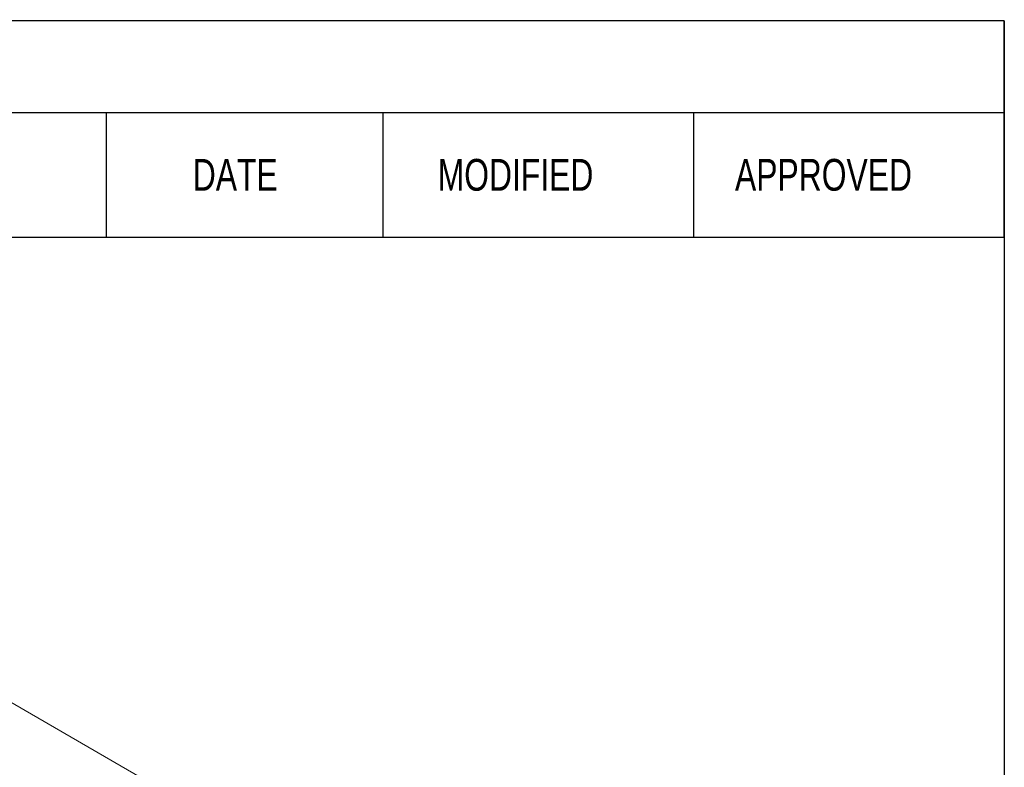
# Model space of a CAD drawing. Header units: millimetres. Extents: x 50 to 2915, y 50 to 2050.
# Tile 48 of 48: x 2420 to 2913, y 1677 to 2050. Entities that reach past the tile are written whole.
import ezdxf

# ---------------------------------------------------------------- set-up
doc = ezdxf.new("R2010")
doc.units = ezdxf.units.MM
doc.header["$LTSCALE"] = 10
doc.layers.add('DIM', color=7, linetype='Continuous')
doc.styles.add('SLDTEXTSTYLE2', font='TXT', dxfattribs={"width": 0.75})

# ---------------------------------------------------------------- blocks, each defined once
blk = doc.blocks.new('SW_TABLEANNOTATION_0')
at = {"layer": 'DIM', "color": 0}
for p, q in [((1117.2, 0), (0, 0)), ((1117.2, -108.17), (1117.2, 0)), ((0, -45.84), (1117.2, -45.84)), ((668.27, -45.84), (668.27, -108.17)), ((806.56, -45.84), (806.56, -108.17)), ((961.88, -45.84), (961.88, -108.17)), ((0, -108.17), (1117.2, -108.17))]:
    blk.add_line(p, q, dxfattribs=at)
at = {"layer": 'DIM', "color": 0, "char_height": 15.875, "attachment_point": 1, "style": 'SLDTEXTSTYLE2'}
for s, insert in [('MODIFIED', (833.93, -69.11)), ('APPROVED', (982.57, -69.11)), ('DATE', (711.51, -69.11))]:
    blk.add_mtext(s, dxfattribs=dict(at, insert=insert))

msp = doc.modelspace()

# ---------------------------------------------------------------- linework, layer by layer
at = {"color": 7, "linetype": 'Continuous', "lineweight": 30}
for q in [(50.339, 2050.486), (2912.557, 50.486)]:
    msp.add_line((2912.557, 2050), q, dxfattribs=at)
at = {"color": 7, "linetype": 'Continuous', "lineweight": 15}
msp.add_line((2623.501, 1589.42), (2376.951, 1731.751), dxfattribs=at)

# ---------------------------------------------------------------- block references
at = {"layer": 'DIM'}
msp.add_blockref('SW_TABLEANNOTATION_0', (1795.354, 2050), dxfattribs=at)

doc.saveas('drawing.dxf')
